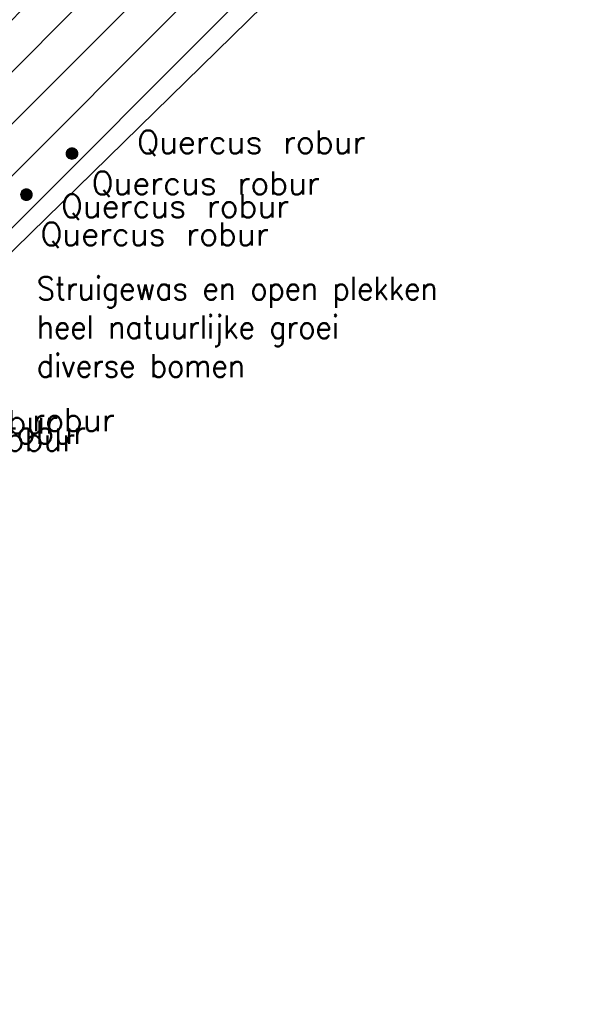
# Model space of a CAD drawing. Header units: metres. Extents: x 102852 to 106916, y 385458 to 392749.
# Tile 30 of 68: x 104704 to 104729, y 386132 to 386174. Entities that reach past the tile are written whole.
import ezdxf
from ezdxf.enums import TextEntityAlignment as Align

# ---------------------------------------------------------------- set-up
doc = ezdxf.new("R2010")
doc.units = ezdxf.units.M
for name, color, linetype, lineweight in [('0-BEPLANTING', 14, 'Continuous', 30), ('0-GRAS OM SPORTVELDEN', 2, 'Continuous', 30), ('_alg-maatvoering', 7, 'Continuous', 0), ('B-WE-GR-STRUIK-G', 90, 'Continuous', 13), ('Bomen', 84, 'Continuous', 0), ('Boomsoort', 10, 'Continuous', 0)]:
    doc.layers.add(name, color=color, linetype=linetype, lineweight=lineweight)
doc.styles.add('arial', font='arial.ttf')
doc.styles.add('Style-txt', font='txt.shx')

# ---------------------------------------------------------------- blocks, each defined once
blk = doc.blocks.new('MPOLYGON_642')
at = {"layer": 'Bomen', "flags": 128}
for points in [[(104704.207, 386166.744), (104704.202, 386166.695), (104704.702, 386166.695)], [(104704.202, 386166.695), (104704.207, 386166.646), (104704.697, 386166.646)], [(104704.202, 386166.695), (104704.702, 386166.695), (104704.697, 386166.646)], [(104704.221, 386166.791), (104704.207, 386166.744), (104704.697, 386166.744)], [(104704.207, 386166.744), (104704.697, 386166.744), (104704.702, 386166.695)], [(104704.244, 386166.834), (104704.221, 386166.791), (104704.683, 386166.791)], [(104704.221, 386166.791), (104704.683, 386166.791), (104704.697, 386166.744)], [(104704.275, 386166.872), (104704.244, 386166.834), (104704.66, 386166.834)], [(104704.244, 386166.834), (104704.66, 386166.834), (104704.683, 386166.791)], [(104704.313, 386166.903), (104704.275, 386166.872), (104704.629, 386166.872)], [(104704.275, 386166.872), (104704.629, 386166.872), (104704.66, 386166.834)], [(104704.356, 386166.926), (104704.313, 386166.903), (104704.591, 386166.903)], [(104704.313, 386166.903), (104704.591, 386166.903), (104704.629, 386166.872)], [(104704.403, 386166.94), (104704.356, 386166.926), (104704.548, 386166.926)], [(104704.356, 386166.926), (104704.548, 386166.926), (104704.591, 386166.903)], [(104704.452, 386166.945), (104704.403, 386166.94), (104704.501, 386166.94)], [(104704.403, 386166.94), (104704.501, 386166.94), (104704.548, 386166.926)], [(104704.207, 386166.646), (104704.221, 386166.599), (104704.683, 386166.599)], [(104704.207, 386166.646), (104704.697, 386166.646), (104704.683, 386166.599)], [(104704.221, 386166.599), (104704.244, 386166.556), (104704.66, 386166.556)], [(104704.221, 386166.599), (104704.683, 386166.599), (104704.66, 386166.556)], [(104704.244, 386166.556), (104704.275, 386166.518), (104704.629, 386166.518)], [(104704.244, 386166.556), (104704.66, 386166.556), (104704.629, 386166.518)], [(104704.275, 386166.518), (104704.313, 386166.487), (104704.591, 386166.487)], [(104704.275, 386166.518), (104704.629, 386166.518), (104704.591, 386166.487)], [(104704.313, 386166.487), (104704.356, 386166.464), (104704.548, 386166.464)], [(104704.313, 386166.487), (104704.591, 386166.487), (104704.548, 386166.464)], [(104704.356, 386166.464), (104704.403, 386166.45), (104704.501, 386166.45)], [(104704.356, 386166.464), (104704.548, 386166.464), (104704.501, 386166.45)], [(104704.403, 386166.45), (104704.501, 386166.45), (104704.452, 386166.445)]]:
    blk.add_lwpolyline(points, close=True, dxfattribs=at)
at = {"layer": 'Bomen', "color": 74, "true_color": 0x55aa00, "flags": 128}
for points in [[(104704.202, 386166.695), (104704.207, 386166.744)], [(104704.207, 386166.646), (104704.202, 386166.695)], [(104704.207, 386166.744), (104704.221, 386166.791)], [(104704.221, 386166.791), (104704.244, 386166.834)], [(104704.244, 386166.834), (104704.275, 386166.872)], [(104704.275, 386166.872), (104704.313, 386166.903)], [(104704.313, 386166.903), (104704.356, 386166.926)], [(104704.356, 386166.926), (104704.403, 386166.94)], [(104704.403, 386166.94), (104704.452, 386166.945)], [(104704.452, 386166.945), (104704.501, 386166.94)], [(104704.501, 386166.94), (104704.548, 386166.926)], [(104704.548, 386166.926), (104704.591, 386166.903)], [(104704.591, 386166.903), (104704.629, 386166.872)], [(104704.629, 386166.872), (104704.66, 386166.834)], [(104704.66, 386166.834), (104704.683, 386166.791)], [(104704.683, 386166.791), (104704.697, 386166.744)], [(104704.697, 386166.744), (104704.702, 386166.695)], [(104704.702, 386166.695), (104704.697, 386166.646)], [(104704.221, 386166.599), (104704.207, 386166.646)], [(104704.244, 386166.556), (104704.221, 386166.599)], [(104704.275, 386166.518), (104704.244, 386166.556)], [(104704.313, 386166.487), (104704.275, 386166.518)], [(104704.356, 386166.464), (104704.313, 386166.487)], [(104704.403, 386166.45), (104704.356, 386166.464)], [(104704.452, 386166.445), (104704.403, 386166.45)], [(104704.501, 386166.45), (104704.452, 386166.445)], [(104704.548, 386166.464), (104704.501, 386166.45)], [(104704.591, 386166.487), (104704.548, 386166.464)], [(104704.629, 386166.518), (104704.591, 386166.487)], [(104704.66, 386166.556), (104704.629, 386166.518)], [(104704.683, 386166.599), (104704.66, 386166.556)], [(104704.697, 386166.646), (104704.683, 386166.599)]]:
    blk.add_lwpolyline(points, dxfattribs=at)
at = {"layer": 'Bomen'}
for points in [[(104704.207, 386166.744), (104704.202, 386166.695), (104704.702, 386166.695)], [(104704.221, 386166.791), (104704.207, 386166.744), (104704.697, 386166.744)], [(104704.207, 386166.744), (104704.697, 386166.744), (104704.702, 386166.695)], [(104704.244, 386166.834), (104704.221, 386166.791), (104704.683, 386166.791)], [(104704.221, 386166.791), (104704.683, 386166.791), (104704.697, 386166.744)], [(104704.275, 386166.872), (104704.244, 386166.834), (104704.66, 386166.834)], [(104704.244, 386166.834), (104704.66, 386166.834), (104704.683, 386166.791)], [(104704.313, 386166.903), (104704.275, 386166.872), (104704.629, 386166.872)], [(104704.275, 386166.872), (104704.629, 386166.872), (104704.66, 386166.834)], [(104704.356, 386166.926), (104704.313, 386166.903), (104704.591, 386166.903)], [(104704.313, 386166.903), (104704.591, 386166.903), (104704.629, 386166.872)], [(104704.403, 386166.94), (104704.356, 386166.926), (104704.548, 386166.926)], [(104704.356, 386166.926), (104704.548, 386166.926), (104704.591, 386166.903)], [(104704.452, 386166.945), (104704.403, 386166.94), (104704.501, 386166.94)], [(104704.403, 386166.94), (104704.501, 386166.94), (104704.548, 386166.926)]]:
    blk.add_solid(points, dxfattribs=at)
at = {"layer": 'Bomen', "extrusion": (0, 0, -1)}
for points in [[(-104704.202, 386166.695), (-104704.207, 386166.646), (-104704.697, 386166.646)], [(-104704.202, 386166.695), (-104704.702, 386166.695), (-104704.697, 386166.646)], [(-104704.207, 386166.646), (-104704.221, 386166.599), (-104704.683, 386166.599)], [(-104704.207, 386166.646), (-104704.697, 386166.646), (-104704.683, 386166.599)], [(-104704.221, 386166.599), (-104704.244, 386166.556), (-104704.66, 386166.556)], [(-104704.221, 386166.599), (-104704.683, 386166.599), (-104704.66, 386166.556)], [(-104704.244, 386166.556), (-104704.275, 386166.518), (-104704.629, 386166.518)], [(-104704.244, 386166.556), (-104704.66, 386166.556), (-104704.629, 386166.518)], [(-104704.275, 386166.518), (-104704.313, 386166.487), (-104704.591, 386166.487)], [(-104704.275, 386166.518), (-104704.629, 386166.518), (-104704.591, 386166.487)], [(-104704.313, 386166.487), (-104704.356, 386166.464), (-104704.548, 386166.464)], [(-104704.313, 386166.487), (-104704.591, 386166.487), (-104704.548, 386166.464)], [(-104704.356, 386166.464), (-104704.403, 386166.45), (-104704.501, 386166.45)], [(-104704.356, 386166.464), (-104704.548, 386166.464), (-104704.501, 386166.45)], [(-104704.403, 386166.45), (-104704.501, 386166.45), (-104704.452, 386166.445)]]:
    blk.add_solid(points, dxfattribs=at)
blk = doc.blocks.new('MPOLYGON_679')
at = {"layer": 'Bomen', "flags": 128}
for points in [[(104706.175, 386168.516), (104706.17, 386168.467), (104706.67, 386168.467)], [(104706.17, 386168.467), (104706.175, 386168.418), (104706.665, 386168.418)], [(104706.17, 386168.467), (104706.67, 386168.467), (104706.665, 386168.418)], [(104706.189, 386168.563), (104706.175, 386168.516), (104706.665, 386168.516)], [(104706.175, 386168.516), (104706.665, 386168.516), (104706.67, 386168.467)], [(104706.175, 386168.418), (104706.189, 386168.372), (104706.651, 386168.372)], [(104706.175, 386168.418), (104706.665, 386168.418), (104706.651, 386168.372)], [(104706.212, 386168.606), (104706.189, 386168.563), (104706.651, 386168.563)], [(104706.189, 386168.563), (104706.651, 386168.563), (104706.665, 386168.516)], [(104706.244, 386168.644), (104706.212, 386168.606), (104706.628, 386168.606)], [(104706.212, 386168.606), (104706.628, 386168.606), (104706.651, 386168.563)], [(104706.281, 386168.675), (104706.244, 386168.644), (104706.597, 386168.644)], [(104706.244, 386168.644), (104706.597, 386168.644), (104706.628, 386168.606)], [(104706.325, 386168.698), (104706.281, 386168.675), (104706.559, 386168.675)], [(104706.281, 386168.675), (104706.559, 386168.675), (104706.597, 386168.644)], [(104706.372, 386168.712), (104706.325, 386168.698), (104706.516, 386168.698)], [(104706.325, 386168.698), (104706.516, 386168.698), (104706.559, 386168.675)], [(104706.42, 386168.717), (104706.372, 386168.712), (104706.469, 386168.712)], [(104706.372, 386168.712), (104706.469, 386168.712), (104706.516, 386168.698)], [(104706.189, 386168.372), (104706.212, 386168.328), (104706.628, 386168.328)], [(104706.189, 386168.372), (104706.651, 386168.372), (104706.628, 386168.328)], [(104706.212, 386168.328), (104706.244, 386168.29), (104706.597, 386168.29)], [(104706.212, 386168.328), (104706.628, 386168.328), (104706.597, 386168.29)], [(104706.244, 386168.29), (104706.281, 386168.259), (104706.559, 386168.259)], [(104706.244, 386168.29), (104706.597, 386168.29), (104706.559, 386168.259)], [(104706.281, 386168.259), (104706.325, 386168.236), (104706.516, 386168.236)], [(104706.281, 386168.259), (104706.559, 386168.259), (104706.516, 386168.236)], [(104706.325, 386168.236), (104706.372, 386168.222), (104706.469, 386168.222)], [(104706.325, 386168.236), (104706.516, 386168.236), (104706.469, 386168.222)], [(104706.372, 386168.222), (104706.469, 386168.222), (104706.42, 386168.217)]]:
    blk.add_lwpolyline(points, close=True, dxfattribs=at)
at = {"layer": 'Bomen', "color": 74, "true_color": 0x55aa00, "flags": 128}
for points in [[(104706.17, 386168.467), (104706.175, 386168.516)], [(104706.175, 386168.418), (104706.17, 386168.467)], [(104706.175, 386168.516), (104706.189, 386168.563)], [(104706.189, 386168.372), (104706.175, 386168.418)], [(104706.189, 386168.563), (104706.212, 386168.606)], [(104706.212, 386168.606), (104706.244, 386168.644)], [(104706.244, 386168.644), (104706.281, 386168.675)], [(104706.281, 386168.675), (104706.325, 386168.698)], [(104706.325, 386168.698), (104706.372, 386168.712)], [(104706.372, 386168.712), (104706.42, 386168.717)], [(104706.42, 386168.717), (104706.469, 386168.712)], [(104706.469, 386168.712), (104706.516, 386168.698)], [(104706.516, 386168.698), (104706.559, 386168.675)], [(104706.559, 386168.675), (104706.597, 386168.644)], [(104706.597, 386168.644), (104706.628, 386168.606)], [(104706.628, 386168.606), (104706.651, 386168.563)], [(104706.651, 386168.563), (104706.665, 386168.516)], [(104706.665, 386168.418), (104706.651, 386168.372)], [(104706.665, 386168.516), (104706.67, 386168.467)], [(104706.67, 386168.467), (104706.665, 386168.418)], [(104706.212, 386168.328), (104706.189, 386168.372)], [(104706.244, 386168.29), (104706.212, 386168.328)], [(104706.281, 386168.259), (104706.244, 386168.29)], [(104706.325, 386168.236), (104706.281, 386168.259)], [(104706.372, 386168.222), (104706.325, 386168.236)], [(104706.42, 386168.217), (104706.372, 386168.222)], [(104706.469, 386168.222), (104706.42, 386168.217)], [(104706.516, 386168.236), (104706.469, 386168.222)], [(104706.559, 386168.259), (104706.516, 386168.236)], [(104706.597, 386168.29), (104706.559, 386168.259)], [(104706.628, 386168.328), (104706.597, 386168.29)], [(104706.651, 386168.372), (104706.628, 386168.328)]]:
    blk.add_lwpolyline(points, dxfattribs=at)
at = {"layer": 'Bomen'}
for points in [[(104706.175, 386168.516), (104706.17, 386168.467), (104706.67, 386168.467)], [(104706.189, 386168.563), (104706.175, 386168.516), (104706.665, 386168.516)], [(104706.175, 386168.516), (104706.665, 386168.516), (104706.67, 386168.467)], [(104706.212, 386168.606), (104706.189, 386168.563), (104706.651, 386168.563)], [(104706.189, 386168.563), (104706.651, 386168.563), (104706.665, 386168.516)], [(104706.244, 386168.644), (104706.212, 386168.606), (104706.628, 386168.606)], [(104706.212, 386168.606), (104706.628, 386168.606), (104706.651, 386168.563)], [(104706.281, 386168.675), (104706.244, 386168.644), (104706.597, 386168.644)], [(104706.244, 386168.644), (104706.597, 386168.644), (104706.628, 386168.606)], [(104706.325, 386168.698), (104706.281, 386168.675), (104706.559, 386168.675)], [(104706.281, 386168.675), (104706.559, 386168.675), (104706.597, 386168.644)], [(104706.372, 386168.712), (104706.325, 386168.698), (104706.516, 386168.698)], [(104706.325, 386168.698), (104706.516, 386168.698), (104706.559, 386168.675)], [(104706.42, 386168.717), (104706.372, 386168.712), (104706.469, 386168.712)], [(104706.372, 386168.712), (104706.469, 386168.712), (104706.516, 386168.698)]]:
    blk.add_solid(points, dxfattribs=at)
at = {"layer": 'Bomen', "extrusion": (0, 0, -1)}
for points in [[(-104706.17, 386168.467), (-104706.175, 386168.418), (-104706.665, 386168.418)], [(-104706.17, 386168.467), (-104706.67, 386168.467), (-104706.665, 386168.418)], [(-104706.175, 386168.418), (-104706.189, 386168.372), (-104706.651, 386168.372)], [(-104706.175, 386168.418), (-104706.665, 386168.418), (-104706.651, 386168.372)], [(-104706.189, 386168.372), (-104706.212, 386168.328), (-104706.628, 386168.328)], [(-104706.189, 386168.372), (-104706.651, 386168.372), (-104706.628, 386168.328)], [(-104706.212, 386168.328), (-104706.244, 386168.29), (-104706.597, 386168.29)], [(-104706.212, 386168.328), (-104706.628, 386168.328), (-104706.597, 386168.29)], [(-104706.244, 386168.29), (-104706.281, 386168.259), (-104706.559, 386168.259)], [(-104706.244, 386168.29), (-104706.597, 386168.29), (-104706.559, 386168.259)], [(-104706.281, 386168.259), (-104706.325, 386168.236), (-104706.516, 386168.236)], [(-104706.281, 386168.259), (-104706.559, 386168.259), (-104706.516, 386168.236)], [(-104706.325, 386168.236), (-104706.372, 386168.222), (-104706.469, 386168.222)], [(-104706.325, 386168.236), (-104706.516, 386168.236), (-104706.469, 386168.222)], [(-104706.372, 386168.222), (-104706.469, 386168.222), (-104706.42, 386168.217)]]:
    blk.add_solid(points, dxfattribs=at)

msp = doc.modelspace()

# ---------------------------------------------------------------- hatches: boundary and pattern name
at = {"layer": '0-BEPLANTING', "ltscale": 0.2}
h = msp.add_hatch(dxfattribs=at)
h.set_pattern_fill('ANSI31', color=256, scale=0.1, pattern_type=2)
h.set_pattern_definition([(45, (0, 0), (-1.122532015, 1.122532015), [])])
h.paths.add_polyline_path([(104725.504, 386185.552), (104726.69, 386186.856), (104726.555, 386187.927), (104724.615, 386190.53), (104723.233, 386191.094), (104717.329, 386186.1), (104712.077, 386184.804), (104708.52, 386182.898), (104698.239, 386179.646), (104694.293, 386178.655), (104670.177, 386171.463), (104661.665, 386170.595), (104657.921, 386171.026), (104649.315, 386168.762), (104644.05, 386169.242), (104655.45, 386131.782), (104667.936, 386135.525), (104668.023, 386138.786), (104669.243, 386146.061), (104670.082, 386149.93), (104670.63, 386153.398), (104670.958, 386154.274), (104672.163, 386155.187), (104673.952, 386155.37), (104673.958, 386155.369), (104676.143, 386155.297), (104682.741, 386154.657), (104689.968, 386153.343), (104693.253, 386153.906)])
at = {"layer": '0-GRAS OM SPORTVELDEN', "ltscale": 0.2}
h = msp.add_hatch(dxfattribs=at)
h.set_pattern_fill('ANSI31', color=256, scale=0.1, style=0, pattern_type=2)
h.set_pattern_definition([(45, (0.0001, -2e-20), (-1.122532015, 1.122532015), [])])
h.paths.add_polyline_path([(104619.488, 386300.894), (104617.652, 386300.288), (104617.502, 386300.157), (104619.581, 386289.956), (104621.264, 386290.236), (104621.247, 386290.337)], flags=17)
h.paths.add_polyline_path([(104557.247, 386214.543), (104555.442, 386214.935), (104553.73, 386215.629), (104552.161, 386216.604), (104550.781, 386217.831), (104552.019, 386210.717), (104528.482, 386184.038), (104528.455, 386183.938), (104530.486, 386175.135), (104530.88, 386174.045), (104532.1, 386170.641), (104534.504, 386166.088), (104537.31, 386161.945), (104539.961, 386159.918), (104544.683, 386157.74), (104549.448, 386156.066), (104553.504, 386155.407), (104556.628, 386155.983), (104558.928, 386157.469), (104562.25, 386160.578), (104563.42, 386161.783), (104565.633, 386163.492), (104567.861, 386164.791), (104569.908, 386165.507), (104572.419, 386165.771), (104576.253, 386165.57), (104580.316, 386165.349), (104586.226, 386164.913), (104590.978, 386164.572), (104595.3, 386164.329), (104596.59, 386160.217), (104598.518, 386154.429), (104608.633, 386157.538), (104608.3, 386158.621), (104616.694, 386161.244), (104627.633, 386164.579), (104635.788, 386167.129), (104643.916, 386169.54), (104644.019, 386169.245), (104649.315, 386168.762), (104652.746, 386169.712), (104657.921, 386171.026), (104661.665, 386170.595), (104670.177, 386171.463), (104687.459, 386176.939), (104698.239, 386179.646), (104708.52, 386182.898), (104712.077, 386184.804), (104717.329, 386186.1), (104723.233, 386191.094), (104724.615, 386190.53), (104726.555, 386187.927), (104726.69, 386186.856), (104728.791, 386186.85), (104728.195, 386187.814), (104723.035, 386216.097), (104723.258, 386216.294), (104717.942, 386245.277), (104717.449, 386245.209), (104713.823, 386265.411), (104728.055, 386267.938), (104728.576, 386270.771), (104724.981, 386291.15), (104724.513, 386293.919), (104720.809, 386291.521), (104717.746, 386291.349), (104716.632, 386292.004), (104714.389, 386296.35), (104712.249, 386303.881), (104708.254, 386313.042), (104706.534, 386312.462), (104704.171, 386312.716), (104701.309, 386316.197), (104699.228, 386319.799), (104698.398, 386322.942), (104698.511, 386324.932), (104699.439, 386326.147), (104706.229, 386327.629), (104702.869, 386328.011), (104699.763, 386330.963), (104699.346, 386329.98), (104697.939, 386329.455), (104696.532, 386329.623), (104695.103, 386331.308), (104691.58, 386332.037), (104687.031, 386332.689), (104684.41, 386333.009), (104677.492, 386333.005), (104671.521, 386332.808), (104664.236, 386331.939), (104660.846, 386331.794), (104659.078, 386332.035), (104658.298, 386334.163), (104654.263, 386333.646), (104652.54, 386333.403), (104646.779, 386332.606), (104648.982, 386332.637), (104649.372, 386331.308), (104620.271, 386326.782), (104624.808, 386304.255), (104626.392, 386304.589), (104626.706, 386303.023), (104628.473, 386293.179), (104628.423, 386293.173), (104631.096, 386278.671), (104631.233, 386277.935), (104632.063, 386278.074), (104632.07, 386277.973), (104632.481, 386278.019), (104633.013, 386275.276), (104632.589, 386275.211), (104632.606, 386275.134), (104631.783, 386274.985), (104635.397, 386255.604), (104636.281, 386255.703), (104636.321, 386255.549), (104636.643, 386255.626), (104637.162, 386252.923), (104636.817, 386252.859), (104636.809, 386252.762), (104635.967, 386252.55), (104636.142, 386251.61), (104641.272, 386223.539), (104643.237, 386212.575), (104642.187, 386212.378), (104642.798, 386208.809), (104641.119, 386208.47), (104638.937, 386219.309), (104641.098, 386219.744), (104640.476, 386223.387), (104635.515, 386250.543), (104630.302, 386278.562), (104627.655, 386293.02), (104627.597, 386293.013), (104625.821, 386302.863), (104619.038, 386301.493), (104616.605, 386299.377), (104637.859, 386186.261), (104636.566, 386185.994), (104615.422, 386298.405), (104580.881, 386294.064), (104550.723, 386286.423), (104547.944, 386283.728), (104547.321, 386282.502), (104546.94, 386281.181), (104546.815, 386279.811), (104546.949, 386278.443), (104553.415, 386243.828), (104554.541, 386244.055), (104555.72, 386237.614), (104554.924, 386237.468), (104557.756, 386222.506), (104558.575, 386222.691), (104559.773, 386216.223), (104558.604, 386215.983), (104565.256, 386180.773), (104569.235, 386175.804), (104567.962, 386174.803), (104563.711, 386180.181)])
h.paths.add_polyline_path([(104569.66, 386181.657), (104578.662, 386183.328), (104580.572, 386183.7), (104577.579, 386199.749), (104590.208, 386202.154, -0.491164), (104604.192, 386204.778), (104616.946, 386207.149), (104619.968, 386191.083), (104621.783, 386191.39), (104630.879, 386193.124, -0.467531), (104631.471, 386194.047), (104622.378, 386242.456), (104599.783, 386238.156, -0.04693), (104599.939, 386236.488, -0.910346), (104582.209, 386234.82), (104582.177, 386234.814), (104559.582, 386230.488), (104568.666, 386182.226, -0.430584)], flags=17)
h.paths.add_polyline_path([(104577.78, 386268.386), (104591.732, 386271.027, -0.481268)])
h.paths.add_polyline_path([(104635.317, 386206.146), (104637.213, 386206.497), (104639.157, 386195.983), (104637.291, 386195.607)], flags=17)
h.paths.add_polyline_path([(104637.546, 386194.328), (104639.156, 386194.644), (104640.857, 386186.857), (104639.083, 386186.508)], flags=17)
h.paths.add_polyline_path([(104635.063, 386207.561), (104633.263, 386217.596), (104634.882, 386217.975), (104636.886, 386207.888)], flags=17)
h.paths.add_polyline_path([(104632.997, 386219.085), (104630.948, 386229.833), (104632.53, 386230.217), (104634.715, 386219.413)], flags=17)
h.paths.add_polyline_path([(104641.238, 386207.115), (104643.226, 386207.448), (104644.972, 386197.019), (104643.318, 386196.742)], flags=17)
h.paths.add_polyline_path([(104643.581, 386195.53), (104645.202, 386195.914), (104646.271, 386188.982), (104644.987, 386188.661)], flags=17)
h.paths.add_polyline_path([(104630.679, 386231.275), (104628.426, 386241.654), (104630.355, 386242.073), (104632.224, 386231.61)], flags=17)
h.paths.add_polyline_path([(104638.766, 386220.264), (104636.773, 386231.004), (104638.744, 386231.431), (104640.665, 386220.601)], flags=17)
h.paths.add_polyline_path([(104628.248, 386242.948), (104626.345, 386253.51), (104628.159, 386253.847), (104630.113, 386243.345)], flags=17)
h.paths.add_polyline_path([(104636.646, 386232.079), (104634.612, 386242.696), (104636.432, 386243.045), (104638.472, 386232.43)], flags=17)
h.paths.add_polyline_path([(104648.466, 386208.066), (104687.473, 386215.293), (104692.955, 386185.899), (104653.831, 386178.845)], flags=17)
h.paths.add_polyline_path([(104646.842, 386216.915), (104646.669, 386217.631), (104637.738, 386266.027), (104628.859, 386314.453), (104628.712, 386315.25), (104629.447, 386315.388), (104638.62, 386317.098), (104640.32, 386317.415), (104651.131, 386319.386), (104656.42, 386320.36), (104663.754, 386321.648), (104669.038, 386322.663), (104679.818, 386324.611), (104681.73, 386324.98), (104690.753, 386326.632), (104691.509, 386326.771), (104691.655, 386326.057), (104700.614, 386277.511), (104709.519, 386229.3), (104709.657, 386228.519), (104708.928, 386228.36), (104699.853, 386226.674), (104697.969, 386226.321), (104687.217, 386224.365), (104681.88, 386223.362), (104674.552, 386222.009), (104669.315, 386221.059), (104658.429, 386219.044), (104656.759, 386218.72), (104647.632, 386217.06)], flags=17)
h.paths.add_polyline_path([(104634.345, 386243.837), (104632.355, 386254.667), (104634.12, 386254.991), (104636.121, 386244.243), (104636.135, 386244.17)], flags=17)
h.paths.add_polyline_path([(104626.331, 386254.635), (104624.174, 386265.283), (104625.981, 386265.745), (104628.017, 386254.979)], flags=17)
h.paths.add_polyline_path([(104632.159, 386255.673), (104630.143, 386266.382), (104631.658, 386266.667), (104634.03, 386256.093)], flags=17)
h.paths.add_polyline_path([(104623.867, 386266.414), (104621.916, 386277.016), (104623.622, 386277.33), (104625.67, 386266.763)], flags=17)
h.paths.add_polyline_path([(104668.206, 386237.514, -0.485412), (104682.469, 386240.143)])
h.paths.add_polyline_path([(104629.954, 386267.607), (104628.137, 386277.879), (104629.494, 386278.14), (104631.472, 386267.876)], flags=17)
h.paths.add_polyline_path([(104621.645, 386278.086), (104619.722, 386288.871), (104621.453, 386289.087), (104623.424, 386278.491), (104623.437, 386278.419)], flags=17)
h.paths.add_polyline_path([(104660.293, 386271.815, -1), (104678.213, 386271.815, -0.914044), (104660.437, 386270.215), (104660.36, 386270.201), (104660.437, 386270.215, -0.044914)])
h.paths.add_polyline_path([(104627.842, 386279.112), (104625.592, 386289.991), (104627.419, 386290.418), (104629.231, 386279.353)], flags=17)
h.paths.add_polyline_path([(104625.394, 386291.012), (104623.236, 386302.165), (104625.238, 386302.527), (104627.252, 386291.396), (104627.26, 386291.35)], flags=17)
h.paths.add_polyline_path([(104655.991, 386303.602), (104670.244, 386306.217, -0.498792)])
h.paths.add_polyline_path([(104722.69, 386211.573), (104723.086, 386211.638), (104727.43, 386187.892), (104727.038, 386187.909)], flags=17)
h.paths.add_polyline_path([(104722.318, 386213.813), (104716.662, 386244.718), (104713.027, 386265.248), (104713.426, 386265.372), (104717.108, 386244.842), (104722.769, 386213.936)], flags=17)
h.paths.add_polyline_path([(104613.246, 386291.062, -0.540709), (104612.327, 386291.628), (104603.24, 386289.898), (104601.417, 386289.578), (104604.456, 386273.445), (104591.732, 386271.027, -0.481268), (104577.78, 386268.386), (104565.044, 386265.992), (104562.003, 386282.049), (104560.095, 386281.71), (104551.049, 386279.985, -0.419907), (104550.459, 386279.065), (104559.582, 386230.488), (104582.209, 386234.82, -0.046929), (104582.053, 386236.488, -0.910346), (104599.783, 386238.156), (104599.815, 386238.162), (104622.378, 386242.456)], flags=17)
h.paths.add_polyline_path([(104601.417, 386289.578), (104590.561, 386287.518), (104591.539, 386282.21), (104573.771, 386278.868), (104572.715, 386284.094), (104562.003, 386282.049), (104565.044, 386265.992), (104577.78, 386268.386), (104591.732, 386271.027), (104604.456, 386273.445)])
h.paths.add_polyline_path([(104590.561, 386287.518), (104585.344, 386286.549), (104578.052, 386285.182), (104572.715, 386284.094), (104573.771, 386278.868), (104591.539, 386282.21)])
h.paths.add_polyline_path([(104582.053, 386236.488, 0.046929), (104582.209, 386234.82, 0.910349), (104599.939, 386236.488, 0.04693), (104599.783, 386238.156, 0.910347)], flags=17)
h.paths.add_polyline_path([(104616.946, 386207.149), (104604.192, 386204.778), (104590.208, 386202.154), (104577.579, 386199.749), (104580.572, 386183.7), (104591.345, 386185.689), (104590.311, 386190.997), (104608.139, 386194.309), (104609.158, 386189.023), (104619.968, 386191.083)])
h.paths.add_polyline_path([(104608.139, 386194.309), (104590.311, 386190.997), (104591.345, 386185.689), (104596.617, 386186.678), (104603.91, 386187.998), (104609.158, 386189.023)])
h.paths.add_polyline_path([(104590.208, 386202.154), (104604.192, 386204.778, 0.491164)])
h.paths.add_polyline_path([(104678.213, 386271.815, 0.044914), (104678.069, 386273.415), (104660.437, 386270.215, 0.914032)])
h.paths.add_polyline_path([(104660.293, 386271.815, 0.044914), (104660.437, 386270.215), (104678.069, 386273.415, 0.914032)])
h.paths.add_polyline_path([(104670.244, 386306.217), (104655.991, 386303.602, 0.498792)])
h.paths.add_polyline_path([(104668.206, 386237.514), (104682.469, 386240.143, 0.485412)])
h.paths.add_polyline_path([(104573.864, 386333.332), (104584.207, 386326.323), (104587.037, 386324.081), (104575.446, 386312.728), (104546.85, 386284.901), (104546.076, 386283.641), (104545.53, 386282.267), (104545.228, 386280.819), (104545.178, 386280.819), (104545.178, 386279.341), (104545.383, 386277.877), (104550.751, 386248.556), (104550.739, 386247.813), (104545.319, 386235.152), (104548.264, 386217.845), (104549.399, 386211.516), (104527.935, 386187.074), (104527.063, 386194.071), (104526.574, 386199.783), (104527.01, 386211.525), (104527.882, 386218.276), (104529.665, 386226.88), (104532.672, 386238.831), (104535.734, 386248.903), (104538.17, 386256.427), (104540.006, 386262.848), (104540.44, 386266.318), (104540.605, 386274.672), (104542.075, 386280.64), (104544.403, 386286.002), (104547.111, 386291.108), (104550.364, 386294.7), (104558.507, 386307.287), (104560.024, 386312.014), (104569.567, 386326.774), (104572.69, 386331.525)])

# ---------------------------------------------------------------- linework, layer by layer
at = {"layer": 'B-WE-GR-STRUIK-G', "flags": 128}
msp.add_lwpolyline([(104667.905, 386134.397), (104668.023, 386138.786), (104669.243, 386146.061), (104670.082, 386149.93), (104670.63, 386153.398), (104670.958, 386154.274), (104672.163, 386155.187), (104673.952, 386155.37), (104676.143, 386155.297), (104682.741, 386154.657), (104686.777, 386153.906), (104689.968, 386153.343), (104693.253, 386153.906), (104720.699, 386180.748)], dxfattribs=at)

# ---------------------------------------------------------------- block references
at = {"layer": 'Bomen', "rotation": 360}
for name in ['MPOLYGON_679', 'MPOLYGON_642']:
    msp.add_blockref(name, (0, 0, 0.134), dxfattribs=at)

# ---------------------------------------------------------------- texts
at = {"layer": '_alg-maatvoering', "insert": (104704.904, 386163.153), "char_height": 1, "attachment_point": 1, "style": 'arial'}
msp.add_mtext('\\FSTANDARD;Struigewas en open plekken\\Pheel natuurlijke groei\\Pdiverse bomen', dxfattribs=at)
at = {"layer": 'Boomsoort', "color": 7, "style": 'Style-txt'}
for p in [(104719.087, 386168.467, 0.134), (104717.119, 386166.695, 0.134), (104715.796, 386165.71, 0.134), (104714.91, 386164.5, 0.134), (104705.82, 386156.401, 0.134), (104708.262, 386156.491, 0.134), (104707.028, 386155.951, 0.134), (104706.557, 386155.637, 0.134)]:
    msp.add_text('Quercus robur', height=1, dxfattribs=at).set_placement(p, align=Align.RIGHT)

doc.saveas('drawing.dxf')
